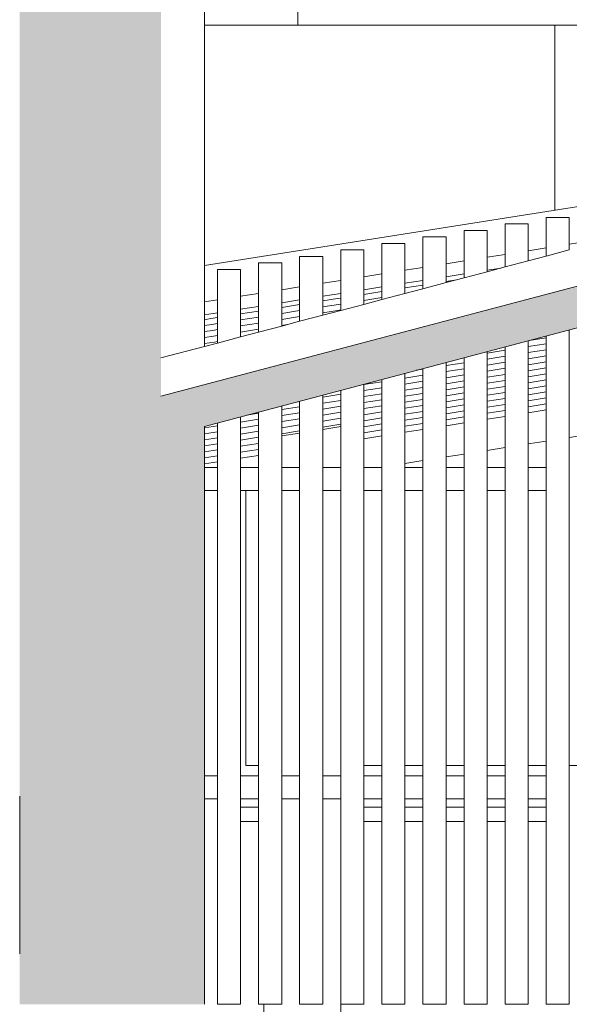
# Model space of a CAD drawing. Header units: millimetres. Extents: x -65 to 293624, y -1905 to 31061.
# Tile 145 of 256: x 104402 to 105472, y 19956 to 21873. Entities that reach past the tile are written whole.
import ezdxf

# ---------------------------------------------------------------- set-up
doc = ezdxf.new("R2010")
doc.units = ezdxf.units.MM
doc.header["$MEASUREMENT"] = 0
for name, color, linetype in [('1232 Välisseinad.AR', 7, 'Continuous'), ('1244 Fassaadivarustus.AR', 7, 'Continuous'), ('1245 Klaasfassaadid.AR', 7, 'Continuous'), ('1245 Sisehoovi varjestus.AR', 7, 'Continuous'), ('1253 Terrassipostid.AR', 7, 'Continuous'), ('1263 Katuse alusserv.AR', 7, 'Continuous')]:
    doc.layers.add(name, color=color, linetype=linetype)
pattern_1 = [(180, (20443.1, 12361.43), (0, 500), []), (90, (20443.1, 12361.4), (1000, 0), [500, -500]), (90, (19943.1, 12861.4), (1000, 0), [500, -500])]

# ---------------------------------------------------------------- blocks, each defined once
blk = doc.blocks.new('Section Element_1073_3', base_point=(20443.1, 12361.4))
at = {"layer": '1253 Terrassipostid.AR', "color": 7, "linetype": 'Continuous', "lineweight": 13}
for p, q in [((105026.9, 21080.9), (104991.9, 21075.4)), ((104946.9, 21068.3), (104911.9, 21062.8)), ((104876.9, 16341.4), (104876.9, 19956.4)), ((105026.9, 19956.4), (105026.9, 16341.4))]:
    blk.add_line(p, q, dxfattribs=at)
blk = doc.blocks.new('Section Element_1119_3', base_point=(20443.1, 12361.4))
at = {"layer": '1232 Välisseinad.AR', "linetype": 'Continuous', "lineweight": 0, "true_color": 0x000000}
h = blk.add_hatch(dxfattribs=at)
h.set_pattern_fill('Plokk_Panel_100x50_0003', color=178, style=0, pattern_type=2)
h.set_pattern_definition(pattern_1)
h.paths.add_polyline_path([(106995.5, 21827.5), (104761.9, 22571.9), (104761.9, 21394.4), (106242.6, 21628.3)])
h = blk.add_hatch(dxfattribs=at)
h.set_pattern_fill('Plokk_Panel_100x50_0003', color=178, style=0, pattern_type=2)
h.set_pattern_definition(pattern_1)
h.paths.add_polyline_path([(106995.5, 21827.5), (104761.9, 22571.9), (104761.9, 21394.4), (106242.6, 21628.3)])
blk = doc.blocks.new('Section Element_1232_3', base_point=(20443.1, 12361.4))
at = {"layer": '1232 Välisseinad.AR', "linetype": 'Continuous', "lineweight": 0, "true_color": 0x000000}
for points in [[(104676.9, 22906.3), (104676.9, 22696.3), (104646.9, 22706.3), (104646.9, 19956.4), (104676.9, 19956.4), (104676.9, 22906.3)], [(104451.9, 22367.2), (104451.9, 22286.4), (104451.9, 19956.4), (104646.9, 19956.4), (104646.9, 22706.3), (104646.6, 22706.4), (104646.6, 22302.2)], [(104414.4, 22299), (104401.9, 22303.1), (104401.9, 19956.4), (104414.4, 19956.4)], [(104426.9, 22294.8), (104414.4, 22299), (104414.4, 19956.4), (104426.9, 19956.4)], [(104426.9, 22294.8), (104426.9, 19956.4), (104451.9, 19956.4), (104451.9, 22286.4)], [(104761.9, 21081.3), (104740.9, 21075.8), (104740.9, 19956.4), (104761.9, 19956.4)], [(104676.9, 19956.4), (104708.9, 19956.4), (104708.9, 21067.3), (104676.9, 21058.8)], [(104708.9, 19956.4), (104740.9, 19956.4), (104740.9, 21075.8), (104708.9, 21067.3)]]:
    blk.add_hatch(color=178, dxfattribs=at).paths.add_polyline_path(points)
at = {"layer": '1232 Välisseinad.AR', "color": 7, "linetype": 'Continuous', "lineweight": 13}
for p, q in [((104761.9, 22571.9), (104761.9, 21236.7)), ((104401.9, 20361.4), (104401.9, 20054.9))]:
    blk.add_line(p, q, dxfattribs=at)
at = {"layer": '1232 Välisseinad.AR', "color": 7, "linetype": 'Continuous', "lineweight": 15}
blk.add_line((104761.9, 21081.3), (104761.9, 19956.4), dxfattribs=at)
blk = doc.blocks.new('Section Element_1417_3', base_point=(20443.1, 12361.4))
at = {"layer": '1263 Katuse alusserv.AR', "linetype": 'Continuous', "lineweight": 0, "true_color": 0x000000}
for points in [[(107334.5, 21842.5), (104676.9, 21139.7), (104676.9, 21093.1), (107334.5, 21795.9)], [(107334.5, 21795.9), (104676.9, 21093.1), (104676.9, 21080.6), (107334.5, 21783.4)], [(104676.9, 21080.6), (104676.9, 21058.8), (107334.5, 21761.7), (107334.5, 21783.4)]]:
    blk.add_hatch(color=178, dxfattribs=at).paths.add_polyline_path(points)
at = {"layer": '1263 Katuse alusserv.AR', "color": 7, "linetype": 'Continuous', "lineweight": 13}
for p, q in [((107120.3, 21785.9), (104676.9, 21139.7)), ((105471.9, 21424.5), (105426.9, 21412.6)), ((105426.9, 21412.6), (105391.9, 21403.4)), ((105346.9, 21391.5), (105311.9, 21382.2)), ((105391.9, 21403.4), (105346.9, 21391.5)), ((105266.9, 21370.3), (105231.9, 21361)), ((105311.9, 21382.2), (105266.9, 21370.3)), ((105186.9, 21349.1), (105151.9, 21339.9)), ((105231.9, 21361), (105186.9, 21349.1)), ((105151.9, 21339.9), (105106.9, 21328)), ((105071.9, 21318.7), (105026.9, 21306.8)), ((105106.9, 21328), (105071.9, 21318.7)), ((104991.9, 21297.6), (104946.9, 21285.7)), ((105026.9, 21306.8), (104991.9, 21297.6)), ((104911.9, 21276.4), (104866.9, 21264.5)), ((104946.9, 21285.7), (104911.9, 21276.4)), ((104831.9, 21255.3), (104786.9, 21243.4)), ((104866.9, 21264.5), (104831.9, 21255.3)), ((104761.9, 21236.7), (104676.9, 21214.3)), ((104786.9, 21243.4), (104761.9, 21236.7))]:
    blk.add_line(p, q, dxfattribs=at)
at = {"layer": '1263 Katuse alusserv.AR', "color": 7, "linetype": 'Continuous', "lineweight": 15}
blk.add_line((107334.5, 21761.7), (104761.9, 21081.3), dxfattribs=at)
blk = doc.blocks.new('Section Element_1677_3', base_point=(20443.1, 12361.4))
at = {"layer": '1245 Sisehoovi varjestus.AR', "color": 7, "linetype": 'Continuous', "lineweight": 13}
for p, q in [((104786.9, 20401.4), (104761.9, 20401.4)), ((104866.9, 20401.4), (104831.9, 20401.4)), ((104946.9, 20401.4), (104911.9, 20401.4)), ((105026.9, 20401.4), (104991.9, 20401.4)), ((105106.9, 20401.4), (105071.9, 20401.4)), ((105186.9, 20401.4), (105151.9, 20401.4)), ((105266.9, 20401.4), (105231.9, 20401.4)), ((105346.9, 20401.4), (105311.9, 20401.4)), ((105426.9, 20401.4), (105391.9, 20401.4)), ((104786.9, 20356.4), (104761.9, 20356.4)), ((104866.9, 20356.4), (104831.9, 20356.4)), ((104946.9, 20356.4), (104911.9, 20356.4)), ((105026.9, 20356.4), (104991.9, 20356.4)), ((105106.9, 20356.4), (105071.9, 20356.4)), ((105186.9, 20356.4), (105151.9, 20356.4)), ((105266.9, 20356.4), (105231.9, 20356.4)), ((105346.9, 20356.4), (105311.9, 20356.4)), ((105426.9, 20356.4), (105391.9, 20356.4))]:
    blk.add_line(p, q, dxfattribs=at)
blk = doc.blocks.new('*X1794', base_point=(20443.1, 12361.4))
at = {"layer": '1263 Katuse alusserv.AR', "color": 7, "linetype": 'Continuous', "lineweight": 13}
for p, q in [((104774, 21290.9), (104761.9, 21288.9)), ((104774, 21290.9), (104761.9, 21288.9)), ((104786.9, 21292.9), (104774, 21290.9)), ((104786.9, 21292.9), (104774, 21290.9)), ((104775.8, 21279.4), (104761.9, 21277.3)), ((104775.8, 21279.4), (104761.9, 21277.3)), ((104786.9, 21281.2), (104775.8, 21279.4)), ((104786.9, 21281.2), (104775.8, 21279.4)), ((104777.6, 21268), (104761.9, 21265.6)), ((104777.6, 21268), (104761.9, 21265.6)), ((104779.4, 21256.6), (104761.9, 21253.9)), ((104779.4, 21256.6), (104761.9, 21253.9)), ((104786.9, 21269.5), (104777.6, 21268)), ((104786.9, 21269.5), (104777.6, 21268)), ((104786.9, 21257.8), (104779.4, 21256.6)), ((104786.9, 21257.8), (104779.4, 21256.6)), ((104781.2, 21245.2), (104761.9, 21242.2)), ((104781.2, 21245.2), (104761.9, 21242.2)), ((104786.9, 21246.1), (104781.2, 21245.2)), ((104786.9, 21246.1), (104781.2, 21245.2))]:
    blk.add_line(p, q, dxfattribs=at)
blk = doc.blocks.new('*X1795', base_point=(20443.1, 12361.4))
at = {"layer": '1263 Katuse alusserv.AR', "color": 7, "linetype": 'Continuous', "lineweight": 13}
for p, q in [((104774, 21290.9), (104761.9, 21288.9)), ((104774, 21290.9), (104761.9, 21288.9)), ((104786.9, 21292.9), (104774, 21290.9)), ((104786.9, 21292.9), (104774, 21290.9)), ((104775.8, 21279.4), (104761.9, 21277.3)), ((104775.8, 21279.4), (104761.9, 21277.3)), ((104786.9, 21281.2), (104775.8, 21279.4)), ((104786.9, 21281.2), (104775.8, 21279.4)), ((104777.6, 21268), (104761.9, 21265.6)), ((104777.6, 21268), (104761.9, 21265.6)), ((104779.4, 21256.6), (104761.9, 21253.9)), ((104779.4, 21256.6), (104761.9, 21253.9)), ((104786.9, 21269.5), (104777.6, 21268)), ((104786.9, 21269.5), (104777.6, 21268)), ((104786.9, 21257.8), (104779.4, 21256.6)), ((104786.9, 21257.8), (104779.4, 21256.6)), ((104781.2, 21245.2), (104761.9, 21242.2)), ((104781.2, 21245.2), (104761.9, 21242.2)), ((104786.9, 21246.1), (104781.2, 21245.2)), ((104786.9, 21246.1), (104781.2, 21245.2))]:
    blk.add_line(p, q, dxfattribs=at)
blk = doc.blocks.new('*X1796', base_point=(20443.1, 12361.4))
at = {"layer": '1263 Katuse alusserv.AR', "color": 7, "linetype": 'Continuous', "lineweight": 13}
for p, q in [((104786.9, 21082.3), (104761.9, 21078.4)), ((104786.9, 21082.3), (104761.9, 21078.4)), ((104786.9, 21070.6), (104761.9, 21066.7)), ((104786.9, 21070.6), (104761.9, 21066.7)), ((104786.9, 21058.9), (104761.9, 21055)), ((104786.9, 21058.9), (104761.9, 21055)), ((104786.9, 21047.2), (104761.9, 21043.3)), ((104786.9, 21047.2), (104761.9, 21043.3)), ((104786.9, 21035.5), (104761.9, 21031.6)), ((104786.9, 21035.5), (104761.9, 21031.6)), ((104786.9, 21023.8), (104761.9, 21019.9)), ((104786.9, 21023.8), (104761.9, 21019.9))]:
    blk.add_line(p, q, dxfattribs=at)
blk = doc.blocks.new('*X1797', base_point=(20443.1, 12361.4))
at = {"layer": '1263 Katuse alusserv.AR', "color": 7, "linetype": 'Continuous', "lineweight": 13}
for p, q in [((104786.9, 21082.3), (104761.9, 21078.4)), ((104786.9, 21082.3), (104761.9, 21078.4)), ((104786.9, 21070.6), (104761.9, 21066.7)), ((104786.9, 21070.6), (104761.9, 21066.7)), ((104786.9, 21058.9), (104761.9, 21055)), ((104786.9, 21058.9), (104761.9, 21055)), ((104786.9, 21047.2), (104761.9, 21043.3)), ((104786.9, 21047.2), (104761.9, 21043.3)), ((104786.9, 21035.5), (104761.9, 21031.6)), ((104786.9, 21035.5), (104761.9, 21031.6)), ((104786.9, 21023.8), (104761.9, 21019.9)), ((104786.9, 21023.8), (104761.9, 21019.9))]:
    blk.add_line(p, q, dxfattribs=at)
blk = doc.blocks.new('*X1798', base_point=(20443.1, 12361.4))
at = {"layer": '1263 Katuse alusserv.AR', "color": 7, "linetype": 'Continuous', "lineweight": 13}
for p, q in [((104866.9, 21106.7), (104844.1, 21103.1)), ((104866.9, 21106.7), (104844.1, 21103.1)), ((104866.9, 21095), (104831.9, 21089.4)), ((104866.9, 21095), (104831.9, 21089.4)), ((104866.9, 21083.3), (104831.9, 21077.7)), ((104866.9, 21083.3), (104831.9, 21077.7)), ((104866.9, 21071.6), (104831.9, 21066)), ((104866.9, 21071.6), (104831.9, 21066)), ((104866.9, 21059.9), (104831.9, 21054.3)), ((104866.9, 21059.9), (104831.9, 21054.3)), ((104866.9, 21048.2), (104831.9, 21042.6)), ((104866.9, 21048.2), (104831.9, 21042.6)), ((104866.9, 21036.5), (104831.9, 21030.9)), ((104866.9, 21036.5), (104831.9, 21030.9))]:
    blk.add_line(p, q, dxfattribs=at)
blk = doc.blocks.new('*X1799', base_point=(20443.1, 12361.4))
at = {"layer": '1263 Katuse alusserv.AR', "color": 7, "linetype": 'Continuous', "lineweight": 13}
for p, q in [((104866.9, 21106.7), (104844.1, 21103.1)), ((104866.9, 21106.7), (104844.1, 21103.1)), ((104866.9, 21095), (104831.9, 21089.4)), ((104866.9, 21095), (104831.9, 21089.4)), ((104866.9, 21083.3), (104831.9, 21077.7)), ((104866.9, 21083.3), (104831.9, 21077.7)), ((104866.9, 21071.6), (104831.9, 21066)), ((104866.9, 21071.6), (104831.9, 21066)), ((104866.9, 21059.9), (104831.9, 21054.3)), ((104866.9, 21059.9), (104831.9, 21054.3)), ((104866.9, 21048.2), (104831.9, 21042.6)), ((104866.9, 21048.2), (104831.9, 21042.6)), ((104866.9, 21036.5), (104831.9, 21030.9)), ((104866.9, 21036.5), (104831.9, 21030.9))]:
    blk.add_line(p, q, dxfattribs=at)
blk = doc.blocks.new('*X1800', base_point=(20443.1, 12361.4))
at = {"layer": '1263 Katuse alusserv.AR', "color": 7, "linetype": 'Continuous', "lineweight": 13}
for p, q in [((104866.9, 21305.5), (104831.9, 21300)), ((104866.9, 21305.5), (104831.9, 21300)), ((104866.9, 21293.8), (104831.9, 21288.3)), ((104866.9, 21293.8), (104831.9, 21288.3)), ((104866.9, 21282.1), (104831.9, 21276.6)), ((104866.9, 21282.1), (104831.9, 21276.6)), ((104866.9, 21270.4), (104831.9, 21264.9)), ((104866.9, 21270.4), (104831.9, 21264.9))]:
    blk.add_line(p, q, dxfattribs=at)
blk = doc.blocks.new('*X1801', base_point=(20443.1, 12361.4))
at = {"layer": '1263 Katuse alusserv.AR', "color": 7, "linetype": 'Continuous', "lineweight": 13}
for p, q in [((104866.9, 21305.5), (104831.9, 21300)), ((104866.9, 21305.5), (104831.9, 21300)), ((104866.9, 21293.8), (104831.9, 21288.3)), ((104866.9, 21293.8), (104831.9, 21288.3)), ((104866.9, 21282.1), (104831.9, 21276.6)), ((104866.9, 21282.1), (104831.9, 21276.6)), ((104866.9, 21270.4), (104831.9, 21264.9)), ((104866.9, 21270.4), (104831.9, 21264.9))]:
    blk.add_line(p, q, dxfattribs=at)
blk = doc.blocks.new('*X1802', base_point=(20443.1, 12361.4))
at = {"layer": '1263 Katuse alusserv.AR', "color": 7, "linetype": 'Continuous', "lineweight": 13}
for p, q in [((104946.9, 21318.2), (104911.9, 21312.6)), ((104946.9, 21318.2), (104911.9, 21312.6)), ((104946.9, 21306.5), (104911.9, 21301)), ((104946.9, 21306.5), (104911.9, 21301)), ((104946.9, 21294.8), (104911.9, 21289.3)), ((104946.9, 21294.8), (104911.9, 21289.3)), ((104922.6, 21279.2), (104911.9, 21277.6)), ((104922.6, 21279.2), (104911.9, 21277.6))]:
    blk.add_line(p, q, dxfattribs=at)
blk = doc.blocks.new('*X1803', base_point=(20443.1, 12361.4))
at = {"layer": '1263 Katuse alusserv.AR', "color": 7, "linetype": 'Continuous', "lineweight": 13}
for p, q in [((104946.9, 21318.2), (104911.9, 21312.6)), ((104946.9, 21318.2), (104911.9, 21312.6)), ((104946.9, 21306.5), (104911.9, 21301)), ((104946.9, 21306.5), (104911.9, 21301)), ((104946.9, 21294.8), (104911.9, 21289.3)), ((104946.9, 21294.8), (104911.9, 21289.3)), ((104922.6, 21279.2), (104911.9, 21277.6)), ((104922.6, 21279.2), (104911.9, 21277.6))]:
    blk.add_line(p, q, dxfattribs=at)
blk = doc.blocks.new('*X1804', base_point=(20443.1, 12361.4))
at = {"layer": '1263 Katuse alusserv.AR', "color": 7, "linetype": 'Continuous', "lineweight": 13}
for p, q in [((104946.9, 21119.3), (104911.9, 21113.8)), ((104946.9, 21119.3), (104911.9, 21113.8)), ((104946.9, 21107.6), (104911.9, 21102.1)), ((104946.9, 21107.6), (104911.9, 21102.1)), ((104946.9, 21095.9), (104911.9, 21090.4)), ((104946.9, 21095.9), (104911.9, 21090.4)), ((104946.9, 21084.2), (104911.9, 21078.7)), ((104946.9, 21084.2), (104911.9, 21078.7)), ((104946.9, 21072.5), (104911.9, 21067)), ((104946.9, 21072.5), (104911.9, 21067))]:
    blk.add_line(p, q, dxfattribs=at)
blk = doc.blocks.new('*X1805', base_point=(20443.1, 12361.4))
at = {"layer": '1263 Katuse alusserv.AR', "color": 7, "linetype": 'Continuous', "lineweight": 13}
for p, q in [((104946.9, 21119.3), (104911.9, 21113.8)), ((104946.9, 21119.3), (104911.9, 21113.8)), ((104946.9, 21107.6), (104911.9, 21102.1)), ((104946.9, 21107.6), (104911.9, 21102.1)), ((104946.9, 21095.9), (104911.9, 21090.4)), ((104946.9, 21095.9), (104911.9, 21090.4)), ((104946.9, 21084.2), (104911.9, 21078.7)), ((104946.9, 21084.2), (104911.9, 21078.7)), ((104946.9, 21072.5), (104911.9, 21067)), ((104946.9, 21072.5), (104911.9, 21067))]:
    blk.add_line(p, q, dxfattribs=at)
blk = doc.blocks.new('*X1806', base_point=(20443.1, 12361.4))
at = {"layer": '1263 Katuse alusserv.AR', "color": 7, "linetype": 'Continuous', "lineweight": 13}
for p, q in [((105026.9, 21143.6), (104991.9, 21138.1)), ((105026.9, 21143.6), (104991.9, 21138.1)), ((105026.9, 21131.9), (104991.9, 21126.4)), ((105026.9, 21131.9), (104991.9, 21126.4)), ((105026.9, 21120.3), (104991.9, 21114.7)), ((105026.9, 21120.3), (104991.9, 21114.7)), ((105026.9, 21108.6), (104991.9, 21103)), ((105026.9, 21108.6), (104991.9, 21103)), ((105026.9, 21096.9), (104991.9, 21091.3)), ((105026.9, 21096.9), (104991.9, 21091.3)), ((105026.9, 21085.2), (104991.9, 21079.6)), ((105026.9, 21085.2), (104991.9, 21079.6))]:
    blk.add_line(p, q, dxfattribs=at)
blk = doc.blocks.new('*X1807', base_point=(20443.1, 12361.4))
at = {"layer": '1263 Katuse alusserv.AR', "color": 7, "linetype": 'Continuous', "lineweight": 13}
for p, q in [((105026.9, 21143.6), (104991.9, 21138.1)), ((105026.9, 21143.6), (104991.9, 21138.1)), ((105026.9, 21131.9), (104991.9, 21126.4)), ((105026.9, 21131.9), (104991.9, 21126.4)), ((105026.9, 21120.3), (104991.9, 21114.7)), ((105026.9, 21120.3), (104991.9, 21114.7)), ((105026.9, 21108.6), (104991.9, 21103)), ((105026.9, 21108.6), (104991.9, 21103)), ((105026.9, 21096.9), (104991.9, 21091.3)), ((105026.9, 21096.9), (104991.9, 21091.3)), ((105026.9, 21085.2), (104991.9, 21079.6)), ((105026.9, 21085.2), (104991.9, 21079.6))]:
    blk.add_line(p, q, dxfattribs=at)
blk = doc.blocks.new('*X1808', base_point=(20443.1, 12361.4))
at = {"layer": '1263 Katuse alusserv.AR', "color": 7, "linetype": 'Continuous', "lineweight": 13}
for p, q in [((105020.9, 21329.9), (104991.9, 21325.3)), ((105020.9, 21329.9), (104991.9, 21325.3)), ((105026.9, 21330.8), (105020.9, 21329.9)), ((105026.9, 21330.8), (105020.9, 21329.9)), ((105022.7, 21318.5), (104991.9, 21313.6)), ((105022.7, 21318.5), (104991.9, 21313.6)), ((105026.9, 21319.1), (105022.7, 21318.5)), ((105026.9, 21319.1), (105022.7, 21318.5)), ((105024.5, 21307.1), (104991.9, 21301.9)), ((105024.5, 21307.1), (104991.9, 21301.9)), ((105026.9, 21307.4), (105024.5, 21307.1)), ((105026.9, 21307.4), (105024.5, 21307.1))]:
    blk.add_line(p, q, dxfattribs=at)
blk = doc.blocks.new('*X1809', base_point=(20443.1, 12361.4))
at = {"layer": '1263 Katuse alusserv.AR', "color": 7, "linetype": 'Continuous', "lineweight": 13}
for p, q in [((105020.9, 21329.9), (104991.9, 21325.3)), ((105020.9, 21329.9), (104991.9, 21325.3)), ((105026.9, 21330.8), (105020.9, 21329.9)), ((105026.9, 21330.8), (105020.9, 21329.9)), ((105022.7, 21318.5), (104991.9, 21313.6)), ((105022.7, 21318.5), (104991.9, 21313.6)), ((105026.9, 21319.1), (105022.7, 21318.5)), ((105026.9, 21319.1), (105022.7, 21318.5)), ((105024.5, 21307.1), (104991.9, 21301.9)), ((105024.5, 21307.1), (104991.9, 21301.9)), ((105026.9, 21307.4), (105024.5, 21307.1)), ((105026.9, 21307.4), (105024.5, 21307.1))]:
    blk.add_line(p, q, dxfattribs=at)
blk = doc.blocks.new('*X1810', base_point=(20443.1, 12361.4))
at = {"layer": '1263 Katuse alusserv.AR', "color": 7, "linetype": 'Continuous', "lineweight": 13}
for p, q in [((105106.9, 21168), (105071.9, 21162.5)), ((105106.9, 21168), (105071.9, 21162.5)), ((105106.9, 21156.3), (105071.9, 21150.8)), ((105106.9, 21156.3), (105071.9, 21150.8)), ((105106.9, 21144.6), (105071.9, 21139.1)), ((105106.9, 21144.6), (105071.9, 21139.1)), ((105106.9, 21132.9), (105071.9, 21127.4)), ((105106.9, 21132.9), (105071.9, 21127.4)), ((105106.9, 21121.2), (105071.9, 21115.7)), ((105106.9, 21121.2), (105071.9, 21115.7)), ((105106.9, 21109.5), (105071.9, 21104)), ((105106.9, 21109.5), (105071.9, 21104)), ((105106.9, 21097.8), (105071.9, 21092.3)), ((105106.9, 21097.8), (105071.9, 21092.3)), ((105106.9, 21086.1), (105071.9, 21080.6)), ((105106.9, 21086.1), (105071.9, 21080.6)), ((105106.9, 21074.4), (105071.9, 21068.9)), ((105106.9, 21074.4), (105071.9, 21068.9))]:
    blk.add_line(p, q, dxfattribs=at)
blk = doc.blocks.new('*X1811', base_point=(20443.1, 12361.4))
at = {"layer": '1263 Katuse alusserv.AR', "color": 7, "linetype": 'Continuous', "lineweight": 13}
for p, q in [((105106.9, 21168), (105071.9, 21162.5)), ((105106.9, 21168), (105071.9, 21162.5)), ((105106.9, 21156.3), (105071.9, 21150.8)), ((105106.9, 21156.3), (105071.9, 21150.8)), ((105106.9, 21144.6), (105071.9, 21139.1)), ((105106.9, 21144.6), (105071.9, 21139.1)), ((105106.9, 21132.9), (105071.9, 21127.4)), ((105106.9, 21132.9), (105071.9, 21127.4)), ((105106.9, 21121.2), (105071.9, 21115.7)), ((105106.9, 21121.2), (105071.9, 21115.7)), ((105106.9, 21109.5), (105071.9, 21104)), ((105106.9, 21109.5), (105071.9, 21104)), ((105106.9, 21097.8), (105071.9, 21092.3)), ((105106.9, 21097.8), (105071.9, 21092.3)), ((105106.9, 21086.1), (105071.9, 21080.6)), ((105106.9, 21086.1), (105071.9, 21080.6)), ((105106.9, 21074.4), (105071.9, 21068.9)), ((105106.9, 21074.4), (105071.9, 21068.9))]:
    blk.add_line(p, q, dxfattribs=at)
blk = doc.blocks.new('*X1812', base_point=(20443.1, 12361.4))
at = {"layer": '1263 Katuse alusserv.AR', "color": 7, "linetype": 'Continuous', "lineweight": 13}
for p, q in [((105106.9, 21343.5), (105071.9, 21337.9)), ((105106.9, 21343.5), (105071.9, 21337.9)), ((105106.9, 21331.8), (105071.9, 21326.2)), ((105106.9, 21331.8), (105071.9, 21326.2))]:
    blk.add_line(p, q, dxfattribs=at)
blk = doc.blocks.new('*X1813', base_point=(20443.1, 12361.4))
at = {"layer": '1263 Katuse alusserv.AR', "color": 7, "linetype": 'Continuous', "lineweight": 13}
for p, q in [((105106.9, 21343.5), (105071.9, 21337.9)), ((105106.9, 21343.5), (105071.9, 21337.9)), ((105106.9, 21331.8), (105071.9, 21326.2)), ((105106.9, 21331.8), (105071.9, 21326.2))]:
    blk.add_line(p, q, dxfattribs=at)
blk = doc.blocks.new('*X1814', base_point=(20443.1, 12361.4))
at = {"layer": '1263 Katuse alusserv.AR', "color": 7, "linetype": 'Continuous', "lineweight": 13}
blk.add_line((105186.9, 21356.1), (105151.9, 21350.6), dxfattribs=at)
blk.add_line((105186.9, 21356.1), (105151.9, 21350.6), dxfattribs=at)
blk = doc.blocks.new('*X1815', base_point=(20443.1, 12361.4))
at = {"layer": '1263 Katuse alusserv.AR', "color": 7, "linetype": 'Continuous', "lineweight": 13}
blk.add_line((105186.9, 21356.1), (105151.9, 21350.6), dxfattribs=at)
blk.add_line((105186.9, 21356.1), (105151.9, 21350.6), dxfattribs=at)
blk = doc.blocks.new('*X1816', base_point=(20443.1, 12361.4))
at = {"layer": '1263 Katuse alusserv.AR', "color": 7, "linetype": 'Continuous', "lineweight": 13}
for p, q in [((105186.9, 21180.6), (105151.9, 21175.1)), ((105186.9, 21180.6), (105151.9, 21175.1)), ((105186.9, 21192.3), (105173.8, 21190.3)), ((105186.9, 21192.3), (105173.8, 21190.3)), ((105186.9, 21168.9), (105151.9, 21163.4)), ((105186.9, 21168.9), (105151.9, 21163.4)), ((105186.9, 21157.2), (105151.9, 21151.7)), ((105186.9, 21157.2), (105151.9, 21151.7)), ((105186.9, 21145.5), (105151.9, 21140)), ((105186.9, 21145.5), (105151.9, 21140)), ((105186.9, 21133.8), (105151.9, 21128.3)), ((105186.9, 21133.8), (105151.9, 21128.3)), ((105186.9, 21122.1), (105151.9, 21116.6)), ((105186.9, 21122.1), (105151.9, 21116.6)), ((105186.9, 21110.4), (105151.9, 21104.9)), ((105186.9, 21110.4), (105151.9, 21104.9)), ((105186.9, 21098.7), (105151.9, 21093.2)), ((105186.9, 21098.7), (105151.9, 21093.2)), ((105186.9, 21087), (105151.9, 21081.5)), ((105186.9, 21087), (105151.9, 21081.5))]:
    blk.add_line(p, q, dxfattribs=at)
blk = doc.blocks.new('*X1817', base_point=(20443.1, 12361.4))
at = {"layer": '1263 Katuse alusserv.AR', "color": 7, "linetype": 'Continuous', "lineweight": 13}
for p, q in [((105186.9, 21180.6), (105151.9, 21175.1)), ((105186.9, 21180.6), (105151.9, 21175.1)), ((105186.9, 21192.3), (105173.8, 21190.3)), ((105186.9, 21192.3), (105173.8, 21190.3)), ((105186.9, 21168.9), (105151.9, 21163.4)), ((105186.9, 21168.9), (105151.9, 21163.4)), ((105186.9, 21157.2), (105151.9, 21151.7)), ((105186.9, 21157.2), (105151.9, 21151.7)), ((105186.9, 21145.5), (105151.9, 21140)), ((105186.9, 21145.5), (105151.9, 21140)), ((105186.9, 21133.8), (105151.9, 21128.3)), ((105186.9, 21133.8), (105151.9, 21128.3)), ((105186.9, 21122.1), (105151.9, 21116.6)), ((105186.9, 21122.1), (105151.9, 21116.6)), ((105186.9, 21110.4), (105151.9, 21104.9)), ((105186.9, 21110.4), (105151.9, 21104.9)), ((105186.9, 21098.7), (105151.9, 21093.2)), ((105186.9, 21098.7), (105151.9, 21093.2)), ((105186.9, 21087), (105151.9, 21081.5)), ((105186.9, 21087), (105151.9, 21081.5))]:
    blk.add_line(p, q, dxfattribs=at)
blk = doc.blocks.new('*X1818', base_point=(20443.1, 12361.4))
at = {"layer": '1263 Katuse alusserv.AR', "color": 7, "linetype": 'Continuous', "lineweight": 13}
for p, q in [((105266.9, 21205), (105231.9, 21199.4)), ((105266.9, 21205), (105231.9, 21199.4)), ((105266.9, 21193.3), (105231.9, 21187.7)), ((105266.9, 21193.3), (105231.9, 21187.7)), ((105266.9, 21181.6), (105231.9, 21176)), ((105266.9, 21181.6), (105231.9, 21176)), ((105266.9, 21169.9), (105231.9, 21164.3)), ((105266.9, 21169.9), (105231.9, 21164.3)), ((105266.9, 21158.2), (105231.9, 21152.6)), ((105266.9, 21158.2), (105231.9, 21152.6)), ((105266.9, 21146.5), (105231.9, 21140.9)), ((105266.9, 21146.5), (105231.9, 21140.9)), ((105266.9, 21134.8), (105231.9, 21129.2)), ((105266.9, 21134.8), (105231.9, 21129.2)), ((105266.9, 21123.1), (105231.9, 21117.5)), ((105266.9, 21123.1), (105231.9, 21117.5)), ((105266.9, 21111.4), (105231.9, 21105.8)), ((105266.9, 21111.4), (105231.9, 21105.8)), ((105266.9, 21099.7), (105231.9, 21094.2)), ((105266.9, 21099.7), (105231.9, 21094.2))]:
    blk.add_line(p, q, dxfattribs=at)
blk = doc.blocks.new('*X1819', base_point=(20443.1, 12361.4))
at = {"layer": '1263 Katuse alusserv.AR', "color": 7, "linetype": 'Continuous', "lineweight": 13}
for p, q in [((105266.9, 21205), (105231.9, 21199.4)), ((105266.9, 21205), (105231.9, 21199.4)), ((105266.9, 21193.3), (105231.9, 21187.7)), ((105266.9, 21193.3), (105231.9, 21187.7)), ((105266.9, 21181.6), (105231.9, 21176)), ((105266.9, 21181.6), (105231.9, 21176)), ((105266.9, 21169.9), (105231.9, 21164.3)), ((105266.9, 21169.9), (105231.9, 21164.3)), ((105266.9, 21158.2), (105231.9, 21152.6)), ((105266.9, 21158.2), (105231.9, 21152.6)), ((105266.9, 21146.5), (105231.9, 21140.9)), ((105266.9, 21146.5), (105231.9, 21140.9)), ((105266.9, 21134.8), (105231.9, 21129.2)), ((105266.9, 21134.8), (105231.9, 21129.2)), ((105266.9, 21123.1), (105231.9, 21117.5)), ((105266.9, 21123.1), (105231.9, 21117.5)), ((105266.9, 21111.4), (105231.9, 21105.8)), ((105266.9, 21111.4), (105231.9, 21105.8)), ((105266.9, 21099.7), (105231.9, 21094.2)), ((105266.9, 21099.7), (105231.9, 21094.2))]:
    blk.add_line(p, q, dxfattribs=at)
blk = doc.blocks.new('*X1820', base_point=(20443.1, 12361.4))
at = {"layer": '1263 Katuse alusserv.AR', "color": 7, "linetype": 'Continuous', "lineweight": 13}
blk.add_line((105252.3, 21366.4), (105231.9, 21363.2), dxfattribs=at)
blk.add_line((105252.3, 21366.4), (105231.9, 21363.2), dxfattribs=at)
blk = doc.blocks.new('*X1821', base_point=(20443.1, 12361.4))
at = {"layer": '1263 Katuse alusserv.AR', "color": 7, "linetype": 'Continuous', "lineweight": 13}
blk.add_line((105252.3, 21366.4), (105231.9, 21363.2), dxfattribs=at)
blk.add_line((105252.3, 21366.4), (105231.9, 21363.2), dxfattribs=at)
blk = doc.blocks.new('*X1824', base_point=(20443.1, 12361.4))
at = {"layer": '1263 Katuse alusserv.AR', "color": 7, "linetype": 'Continuous', "lineweight": 13}
for p, q in [((105346.9, 21229.3), (105311.9, 21223.8)), ((105346.9, 21229.3), (105311.9, 21223.8)), ((105346.9, 21217.6), (105311.9, 21212.1)), ((105346.9, 21217.6), (105311.9, 21212.1)), ((105346.9, 21205.9), (105311.9, 21200.4)), ((105346.9, 21205.9), (105311.9, 21200.4)), ((105346.9, 21194.2), (105311.9, 21188.7)), ((105346.9, 21194.2), (105311.9, 21188.7)), ((105346.9, 21182.5), (105311.9, 21177)), ((105346.9, 21182.5), (105311.9, 21177)), ((105346.9, 21170.8), (105311.9, 21165.3)), ((105346.9, 21170.8), (105311.9, 21165.3)), ((105346.9, 21159.1), (105311.9, 21153.6)), ((105346.9, 21159.1), (105311.9, 21153.6)), ((105346.9, 21147.4), (105311.9, 21141.9)), ((105346.9, 21147.4), (105311.9, 21141.9)), ((105346.9, 21135.7), (105311.9, 21130.2)), ((105346.9, 21135.7), (105311.9, 21130.2)), ((105346.9, 21124), (105311.9, 21118.5)), ((105346.9, 21124), (105311.9, 21118.5)), ((105346.9, 21112.3), (105311.9, 21106.8)), ((105346.9, 21112.3), (105311.9, 21106.8))]:
    blk.add_line(p, q, dxfattribs=at)
blk = doc.blocks.new('*X1825', base_point=(20443.1, 12361.4))
at = {"layer": '1263 Katuse alusserv.AR', "color": 7, "linetype": 'Continuous', "lineweight": 13}
for p, q in [((105346.9, 21229.3), (105311.9, 21223.8)), ((105346.9, 21229.3), (105311.9, 21223.8)), ((105346.9, 21217.6), (105311.9, 21212.1)), ((105346.9, 21217.6), (105311.9, 21212.1)), ((105346.9, 21205.9), (105311.9, 21200.4)), ((105346.9, 21205.9), (105311.9, 21200.4)), ((105346.9, 21194.2), (105311.9, 21188.7)), ((105346.9, 21194.2), (105311.9, 21188.7)), ((105346.9, 21182.5), (105311.9, 21177)), ((105346.9, 21182.5), (105311.9, 21177)), ((105346.9, 21170.8), (105311.9, 21165.3)), ((105346.9, 21170.8), (105311.9, 21165.3)), ((105346.9, 21159.1), (105311.9, 21153.6)), ((105346.9, 21159.1), (105311.9, 21153.6)), ((105346.9, 21147.4), (105311.9, 21141.9)), ((105346.9, 21147.4), (105311.9, 21141.9)), ((105346.9, 21135.7), (105311.9, 21130.2)), ((105346.9, 21135.7), (105311.9, 21130.2)), ((105346.9, 21124), (105311.9, 21118.5)), ((105346.9, 21124), (105311.9, 21118.5)), ((105346.9, 21112.3), (105311.9, 21106.8)), ((105346.9, 21112.3), (105311.9, 21106.8))]:
    blk.add_line(p, q, dxfattribs=at)
blk = doc.blocks.new('*X1826', base_point=(20443.1, 12361.4))
at = {"layer": '1263 Katuse alusserv.AR', "color": 7, "linetype": 'Continuous', "lineweight": 13}
for p, q in [((105426.9, 21253.6), (105393.6, 21248.4)), ((105426.9, 21253.6), (105393.6, 21248.4)), ((105426.9, 21241.9), (105391.9, 21236.4)), ((105426.9, 21241.9), (105391.9, 21236.4)), ((105426.9, 21230.2), (105391.9, 21224.7)), ((105426.9, 21230.2), (105391.9, 21224.7)), ((105426.9, 21218.5), (105391.9, 21213)), ((105426.9, 21218.5), (105391.9, 21213)), ((105426.9, 21206.8), (105391.9, 21201.3)), ((105426.9, 21206.8), (105391.9, 21201.3)), ((105426.9, 21195.2), (105391.9, 21189.6)), ((105426.9, 21195.2), (105391.9, 21189.6)), ((105426.9, 21183.5), (105391.9, 21177.9)), ((105426.9, 21183.5), (105391.9, 21177.9)), ((105426.9, 21171.8), (105391.9, 21166.2)), ((105426.9, 21171.8), (105391.9, 21166.2)), ((105426.9, 21160.1), (105391.9, 21154.5)), ((105426.9, 21160.1), (105391.9, 21154.5)), ((105426.9, 21148.4), (105391.9, 21142.8)), ((105426.9, 21148.4), (105391.9, 21142.8)), ((105426.9, 21136.7), (105391.9, 21131.1)), ((105426.9, 21136.7), (105391.9, 21131.1)), ((105426.9, 21125), (105391.9, 21119.4)), ((105426.9, 21125), (105391.9, 21119.4))]:
    blk.add_line(p, q, dxfattribs=at)
blk = doc.blocks.new('*X1827', base_point=(20443.1, 12361.4))
at = {"layer": '1263 Katuse alusserv.AR', "color": 7, "linetype": 'Continuous', "lineweight": 13}
for p, q in [((105426.9, 21253.6), (105393.6, 21248.4)), ((105426.9, 21253.6), (105393.6, 21248.4)), ((105426.9, 21241.9), (105391.9, 21236.4)), ((105426.9, 21241.9), (105391.9, 21236.4)), ((105426.9, 21230.2), (105391.9, 21224.7)), ((105426.9, 21230.2), (105391.9, 21224.7)), ((105426.9, 21218.5), (105391.9, 21213)), ((105426.9, 21218.5), (105391.9, 21213)), ((105426.9, 21206.8), (105391.9, 21201.3)), ((105426.9, 21206.8), (105391.9, 21201.3)), ((105426.9, 21195.2), (105391.9, 21189.6)), ((105426.9, 21195.2), (105391.9, 21189.6)), ((105426.9, 21183.5), (105391.9, 21177.9)), ((105426.9, 21183.5), (105391.9, 21177.9)), ((105426.9, 21171.8), (105391.9, 21166.2)), ((105426.9, 21171.8), (105391.9, 21166.2)), ((105426.9, 21160.1), (105391.9, 21154.5)), ((105426.9, 21160.1), (105391.9, 21154.5)), ((105426.9, 21148.4), (105391.9, 21142.8)), ((105426.9, 21148.4), (105391.9, 21142.8)), ((105426.9, 21136.7), (105391.9, 21131.1)), ((105426.9, 21136.7), (105391.9, 21131.1)), ((105426.9, 21125), (105391.9, 21119.4)), ((105426.9, 21125), (105391.9, 21119.4))]:
    blk.add_line(p, q, dxfattribs=at)
blk = doc.blocks.new('Section Element_1680_3', base_point=(20443.1, 12361.4))
at = {"layer": '1263 Katuse alusserv.AR', "color": 7, "linetype": 'Continuous', "lineweight": 13}
for p, q in [((105339.1, 21389.4), (105311.9, 21385.1)), ((105266.9, 21378), (105231.9, 21372.5)), ((105106.9, 21352.7), (105071.9, 21347.2)), ((105186.9, 21365.3), (105151.9, 21359.8)), ((105026.9, 21340.1), (104991.9, 21334.5)), ((104866.9, 21314.8), (104831.9, 21309.3)), ((104946.9, 21327.4), (104911.9, 21321.9)), ((104786.9, 21302.1), (104761.9, 21298.2)), ((105311.9, 21095.1), (105346.9, 21100.6)), ((105391.9, 21107.7), (105426.9, 21113.3)), ((105231.9, 21082.5), (105266.9, 21088)), ((105071.9, 21057.2), (105106.9, 21062.7)), ((105151.9, 21069.8), (105186.9, 21075.3)), ((104831.9, 21019.3), (104866.9, 21024.8)), ((104761.9, 21008.2), (104786.9, 21012.1))]:
    blk.add_line(p, q, dxfattribs=at)
at = {"layer": '1263 Katuse alusserv.AR', "lineweight": 0}
for name in ['*X1814', '*X1815', '*X1820', '*X1821', '*X1808', '*X1809', '*X1812', '*X1813', '*X1802', '*X1803', '*X1794', '*X1795', '*X1800', '*X1801', '*X1826', '*X1827', '*X1824', '*X1825', '*X1818', '*X1819', '*X1816', '*X1817', '*X1810', '*X1811', '*X1806', '*X1807', '*X1804', '*X1805', '*X1798', '*X1799', '*X1796', '*X1797']:
    blk.add_blockref(name, (20443.1, 12361.4), dxfattribs=at)
blk = doc.blocks.new('Section Element_1895_3', base_point=(20443.1, 12361.4))
at = {"layer": '1245 Sisehoovi varjestus.AR', "color": 7, "linetype": 'Continuous', "lineweight": 13}
for p, q in [((104786.9, 21001.4), (104761.9, 21001.4)), ((104866.9, 21001.4), (104831.9, 21001.4)), ((104946.9, 21001.4), (104911.9, 21001.4)), ((105026.9, 21001.4), (104991.9, 21001.4)), ((105106.9, 21001.4), (105071.9, 21001.4)), ((105186.9, 21001.4), (105151.9, 21001.4)), ((105266.9, 21001.4), (105231.9, 21001.4)), ((105346.9, 21001.4), (105311.9, 21001.4)), ((105426.9, 21001.4), (105391.9, 21001.4)), ((104786.9, 20956.4), (104761.9, 20956.4)), ((104866.9, 20956.4), (104831.9, 20956.4)), ((104946.9, 20956.4), (104911.9, 20956.4)), ((105026.9, 20956.4), (104991.9, 20956.4)), ((105106.9, 20956.4), (105071.9, 20956.4)), ((105186.9, 20956.4), (105151.9, 20956.4)), ((105266.9, 20956.4), (105231.9, 20956.4)), ((105346.9, 20956.4), (105311.9, 20956.4)), ((105426.9, 20956.4), (105391.9, 20956.4))]:
    blk.add_line(p, q, dxfattribs=at)
blk = doc.blocks.new('Section Element_2820_3', base_point=(20443.1, 12361.4))
at = {"layer": '1245 Klaasfassaadid.AR', "color": 7, "linetype": 'Continuous', "lineweight": 13}
for p, q in [((104841.9, 20421.4), (104866.9, 20421.4)), ((105071.9, 20421.4), (105106.9, 20421.4)), ((105151.9, 20421.4), (105186.9, 20421.4)), ((105231.9, 20421.4), (105266.9, 20421.4)), ((105311.9, 20421.4), (105346.9, 20421.4)), ((105391.9, 20421.4), (105426.9, 20421.4)), ((105471.9, 20421.4), (105501.9, 20421.4)), ((105501.9, 20421.4), (105506.9, 20421.4))]:
    blk.add_line(p, q, dxfattribs=at)
blk = doc.blocks.new('Section Element_2821_3', base_point=(20443.1, 12361.4))
at = {"layer": '1245 Klaasfassaadid.AR', "color": 7, "linetype": 'Continuous', "lineweight": 13}
for p, q in [((105501.9, 21064.4), (105471.9, 21059.6)), ((105506.9, 21065.2), (105501.9, 21064.4)), ((105426.9, 21052.5), (105391.9, 21047)), ((105266.9, 21027.2), (105231.9, 21021.7)), ((105346.9, 21039.9), (105311.9, 21034.3)), ((105186.9, 21014.6), (105151.9, 21009.1)), ((105106.9, 21002), (105103.5, 21001.4))]:
    blk.add_line(p, q, dxfattribs=at)
blk = doc.blocks.new('Section Element_2826_3', base_point=(20443.1, 12361.4))
at = {"layer": '1244 Fassaadivarustus.AR', "color": 7, "linetype": 'Continuous', "lineweight": 13}
for p, q in [((105346.9, 21100.6), (105311.9, 21095)), ((105426.9, 21113.2), (105391.9, 21107.7)), ((105266.9, 21087.9), (105231.9, 21082.4)), ((105106.9, 21062.6), (105071.9, 21057.1)), ((105186.9, 21075.3), (105151.9, 21069.7)), ((104866.9, 21024.7), (104831.9, 21019.2))]:
    blk.add_line(p, q, dxfattribs=at)
blk = doc.blocks.new('Section Element_2828_3', base_point=(20443.1, 12361.4))
at = {"layer": '1244 Fassaadivarustus.AR', "color": 7, "linetype": 'Continuous', "lineweight": 13}
for p, q in [((104866.9, 20340.2), (104831.9, 20340.2)), ((105106.9, 20340.2), (105071.9, 20340.2)), ((105186.9, 20340.2), (105151.9, 20340.2)), ((105266.9, 20340.2), (105231.9, 20340.2)), ((105346.9, 20340.2), (105311.9, 20340.2)), ((105426.9, 20340.2), (105391.9, 20340.2)), ((104866.9, 20312.3), (104831.9, 20312.3)), ((105106.9, 20312.3), (105071.9, 20312.3)), ((105186.9, 20312.3), (105151.9, 20312.3)), ((105266.9, 20312.3), (105231.9, 20312.3)), ((105346.9, 20312.3), (105311.9, 20312.3)), ((105426.9, 20312.3), (105391.9, 20312.3))]:
    blk.add_line(p, q, dxfattribs=at)
blk = doc.blocks.new('Section Element_2831_3', base_point=(20443.1, 12361.4))
at = {"layer": '1245 Klaasfassaadid.AR', "color": 7, "linetype": 'Continuous', "lineweight": 13}
blk.add_line((104841.9, 20956.4), (104841.9, 20421.4), dxfattribs=at)
blk = doc.blocks.new('Section Element_3004_3', base_point=(20443.1, 12361.4))
at = {"layer": '1245 Sisehoovi varjestus.AR', "color": 7, "linetype": 'Continuous', "lineweight": 13}
for p, q in [((105026.9, 21424.6), (105071.9, 21424.6)), ((105026.9, 21306.8), (105026.9, 21424.6)), ((105071.9, 21318.7), (105071.9, 21424.6)), ((105071.9, 19956.4), (105071.9, 21163.3)), ((105026.9, 19956.4), (105026.9, 21151.4)), ((105026.9, 19956.4), (105071.9, 19956.4))]:
    blk.add_line(p, q, dxfattribs=at)
blk = doc.blocks.new('Section Element_3005_3', base_point=(20443.1, 12361.4))
at = {"layer": '1245 Sisehoovi varjestus.AR', "color": 7, "linetype": 'Continuous', "lineweight": 13}
for p, q in [((105106.9, 21437.3), (105151.9, 21437.3)), ((105106.9, 21328), (105106.9, 21437.3)), ((105151.9, 21339.9), (105151.9, 21437.3)), ((105151.9, 19956.4), (105151.9, 21184.5)), ((105106.9, 19956.4), (105106.9, 21172.6)), ((105106.9, 19956.4), (105151.9, 19956.4))]:
    blk.add_line(p, q, dxfattribs=at)
blk = doc.blocks.new('Section Element_3006_3', base_point=(20443.1, 12361.4))
at = {"layer": '1245 Sisehoovi varjestus.AR', "color": 7, "linetype": 'Continuous', "lineweight": 13}
for p, q in [((105186.9, 21449.9), (105231.9, 21449.9)), ((105186.9, 21349.1), (105186.9, 21449.9)), ((105231.9, 21361), (105231.9, 21449.9)), ((105231.9, 19956.4), (105231.9, 21205.6)), ((105186.9, 19956.4), (105186.9, 21193.7)), ((105186.9, 19956.4), (105231.9, 19956.4))]:
    blk.add_line(p, q, dxfattribs=at)
blk = doc.blocks.new('Section Element_3007_3', base_point=(20443.1, 12361.4))
at = {"layer": '1245 Sisehoovi varjestus.AR', "color": 7, "linetype": 'Continuous', "lineweight": 13}
for p, q in [((105266.9, 21462.6), (105311.9, 21462.6)), ((105266.9, 21370.3), (105266.9, 21462.6)), ((105311.9, 21382.2), (105311.9, 21462.6)), ((105266.9, 19956.4), (105266.9, 21214.9)), ((105311.9, 19956.4), (105311.9, 21226.8)), ((105266.9, 19956.4), (105311.9, 19956.4))]:
    blk.add_line(p, q, dxfattribs=at)
blk = doc.blocks.new('Section Element_3008_3', base_point=(20443.1, 12361.4))
at = {"layer": '1245 Sisehoovi varjestus.AR', "color": 7, "linetype": 'Continuous', "lineweight": 13}
for p, q in [((105346.9, 21475.3), (105391.9, 21475.3)), ((105346.9, 21391.5), (105346.9, 21475.3)), ((105391.9, 21403.4), (105391.9, 21475.3)), ((105346.9, 19956.4), (105346.9, 21236)), ((105391.9, 19956.4), (105391.9, 21247.9)), ((105346.9, 19956.4), (105391.9, 19956.4))]:
    blk.add_line(p, q, dxfattribs=at)
blk = doc.blocks.new('Section Element_3009_3', base_point=(20443.1, 12361.4))
at = {"layer": '1245 Sisehoovi varjestus.AR', "color": 7, "linetype": 'Continuous', "lineweight": 13}
for p, q in [((105426.9, 21487.9), (105471.9, 21487.9)), ((105426.9, 21412.6), (105426.9, 21487.9)), ((105471.9, 21424.5), (105471.9, 21487.9)), ((105426.9, 19956.4), (105426.9, 21257.2)), ((105471.9, 19956.4), (105471.9, 21269.1)), ((105426.9, 19956.4), (105471.9, 19956.4))]:
    blk.add_line(p, q, dxfattribs=at)
blk = doc.blocks.new('Section Element_3028_3', base_point=(20443.1, 12361.4))
at = {"layer": '1245 Sisehoovi varjestus.AR', "color": 7, "linetype": 'Continuous', "lineweight": 13}
for p, q in [((106242.6, 21628.3), (104761.9, 21394.4)), ((105576.9, 21452.3), (105551.9, 21448.3)), ((105426.9, 21428.6), (105391.9, 21423)), ((105506.9, 21441.2), (105471.9, 21435.7)), ((105346.9, 21415.9), (105311.9, 21410.4)), ((105186.9, 21390.7), (105151.9, 21385.1)), ((105266.9, 21403.3), (105231.9, 21397.8)), ((105106.9, 21378), (105071.9, 21372.5)), ((104946.9, 21352.7), (104911.9, 21347.2)), ((105026.9, 21365.4), (104991.9, 21359.8)), ((104866.9, 21340.1), (104831.9, 21334.6)), ((104786.9, 21327.5), (104761.9, 21323.5))]:
    blk.add_line(p, q, dxfattribs=at)
blk = doc.blocks.new('Section Element_3033_3', base_point=(20443.1, 12361.4))
at = {"layer": '1245 Sisehoovi varjestus.AR', "color": 7, "linetype": 'Continuous', "lineweight": 13}
for p, q in [((104866.9, 21399.3), (104911.9, 21399.3)), ((104866.9, 21264.5), (104866.9, 21399.3)), ((104911.9, 21276.4), (104911.9, 21399.3)), ((104911.9, 19956.4), (104911.9, 21121)), ((104866.9, 19956.4), (104866.9, 21109.1)), ((104866.9, 19956.4), (104911.9, 19956.4))]:
    blk.add_line(p, q, dxfattribs=at)
blk = doc.blocks.new('Section Element_3034_3', base_point=(20443.1, 12361.4))
at = {"layer": '1245 Sisehoovi varjestus.AR', "color": 7, "linetype": 'Continuous', "lineweight": 13}
for p, q in [((104786.9, 21386.6), (104831.9, 21386.6)), ((104786.9, 21243.4), (104786.9, 21386.6)), ((104831.9, 21255.3), (104831.9, 21386.6)), ((104831.9, 19956.4), (104831.9, 21099.8)), ((104786.9, 19956.4), (104786.9, 21087.9)), ((104786.9, 19956.4), (104831.9, 19956.4))]:
    blk.add_line(p, q, dxfattribs=at)
blk = doc.blocks.new('Section Element_3035_3', base_point=(20443.1, 12361.4))
at = {"layer": '1245 Sisehoovi varjestus.AR', "color": 7, "linetype": 'Continuous', "lineweight": 13}
for p, q in [((104946.9, 21412), (104991.9, 21412)), ((104946.9, 21285.7), (104946.9, 21412)), ((104991.9, 21297.6), (104991.9, 21412)), ((104991.9, 19956.4), (104991.9, 21142.1)), ((104946.9, 19956.4), (104946.9, 21130.2)), ((104946.9, 19956.4), (104991.9, 19956.4))]:
    blk.add_line(p, q, dxfattribs=at)

msp = doc.modelspace()

# ---------------------------------------------------------------- block references
at = {"layer": '1232 Välisseinad.AR', "lineweight": 0}
for name in ['Section Element_1232_3', 'Section Element_1119_3']:
    msp.add_blockref(name, (20443.1, 12361.4), dxfattribs=at)
at = {"layer": '1244 Fassaadivarustus.AR', "lineweight": 0}
for name in ['Section Element_2826_3', 'Section Element_2828_3']:
    msp.add_blockref(name, (20443.1, 12361.4), dxfattribs=at)
at = {"layer": '1245 Klaasfassaadid.AR', "lineweight": 0}
for name in ['Section Element_2821_3', 'Section Element_2831_3', 'Section Element_2820_3']:
    msp.add_blockref(name, (20443.1, 12361.4), dxfattribs=at)
at = {"layer": '1245 Sisehoovi varjestus.AR', "lineweight": 0}
for name in ['Section Element_3028_3', 'Section Element_3009_3', 'Section Element_3007_3', 'Section Element_3008_3', 'Section Element_3006_3', 'Section Element_3004_3', 'Section Element_3005_3', 'Section Element_3035_3', 'Section Element_3034_3', 'Section Element_3033_3', 'Section Element_1895_3', 'Section Element_1677_3']:
    msp.add_blockref(name, (20443.1, 12361.4), dxfattribs=at)
at = {"layer": '1253 Terrassipostid.AR', "lineweight": 0}
msp.add_blockref('Section Element_1073_3', (20443.1, 12361.4), dxfattribs=at)
at = {"layer": '1263 Katuse alusserv.AR', "lineweight": 0}
for name in ['Section Element_1680_3', 'Section Element_1417_3']:
    msp.add_blockref(name, (20443.1, 12361.4), dxfattribs=at)

doc.saveas('drawing.dxf')
